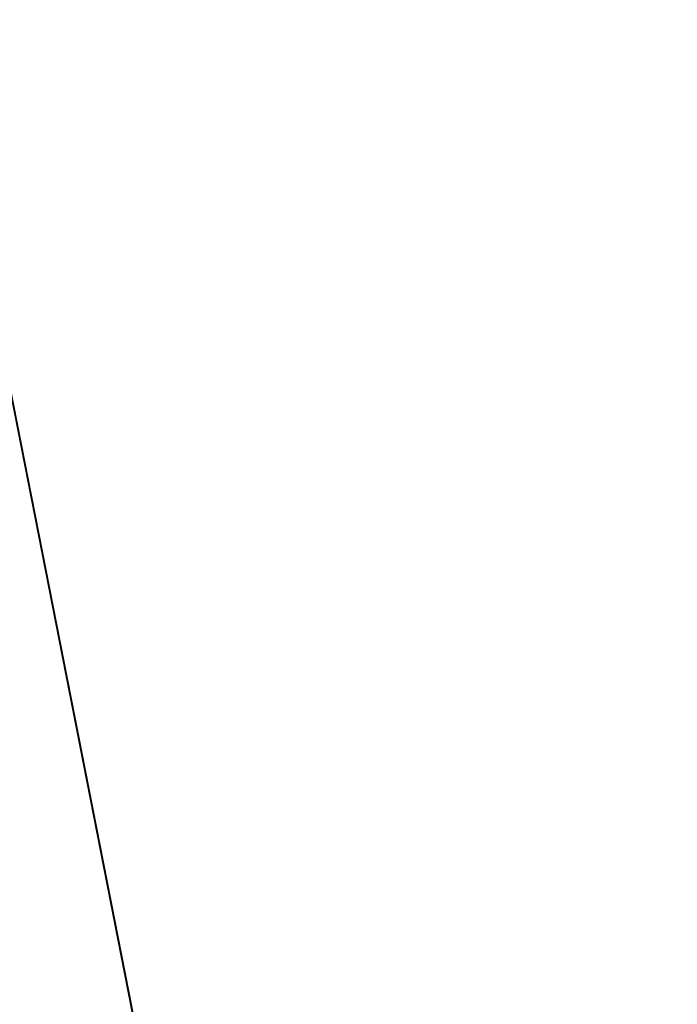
# Model space of a CAD drawing. Extents: x 0.3 to 17.2, y 0.3 to 17.2.
# Tile 252 of 256: x 1.722 to 1.842, y 7.617 to 7.796. Entities that reach past the tile are written whole.
import ezdxf

# ---------------------------------------------------------------- set-up
doc = ezdxf.new("R2010")
doc.units = 0
doc.header["$MEASUREMENT"] = 0
doc.layers.get('0').update_dxf_attribs({"linetype": 'CONTINUOUS'})

# ---------------------------------------------------------------- blocks, each defined once
blk = doc.blocks.new('LUXORE_PLAFON_STL_1')
at = {"color": 0}
for p, q in [((1.87542, 6.94004, 0), (1.7072, 7.79618, 0)), ((1.87542, 6.94004, -1.37795), (1.7072, 7.79618, -1.37795)), ((1.87542, 6.94004, 0), (1.7072, 7.79618, 0)), ((1.87542, 6.94004, -1.37795), (1.7072, 7.79618, -1.37795))]:
    blk.add_line(p, q, dxfattribs=at)
mesh = blk.add_polyface(dxfattribs=at)
corners = [(1.7072, 7.79618, -1.37795), (1.87542, 6.94004, 0), (1.87542, 6.94004, -1.37795), (1.7072, 7.79618, 0)]
mesh.append_faces([[corners[k] for k in face] for face in [(0, 1, 2), (1, 0, 3)]], dxfattribs={"vtx0": -1, "color": 0})
mesh = blk.add_polyface(dxfattribs=at)
corners = [(1.66817, 7.79099, 0), (1.83733, 6.93008, -1.37795), (1.83733, 6.93008, 0), (1.66817, 7.79099, -1.37795)]
mesh.append_faces([[corners[k] for k in face] for face in [(0, 1, 2), (1, 0, 3)]], dxfattribs={"vtx0": -1, "color": 0})

msp = doc.modelspace()

# ---------------------------------------------------------------- block references
at = {"color": 0}
msp.add_blockref('LUXORE_PLAFON_STL_1', (0, 0), dxfattribs=at)

doc.saveas('drawing.dxf')
